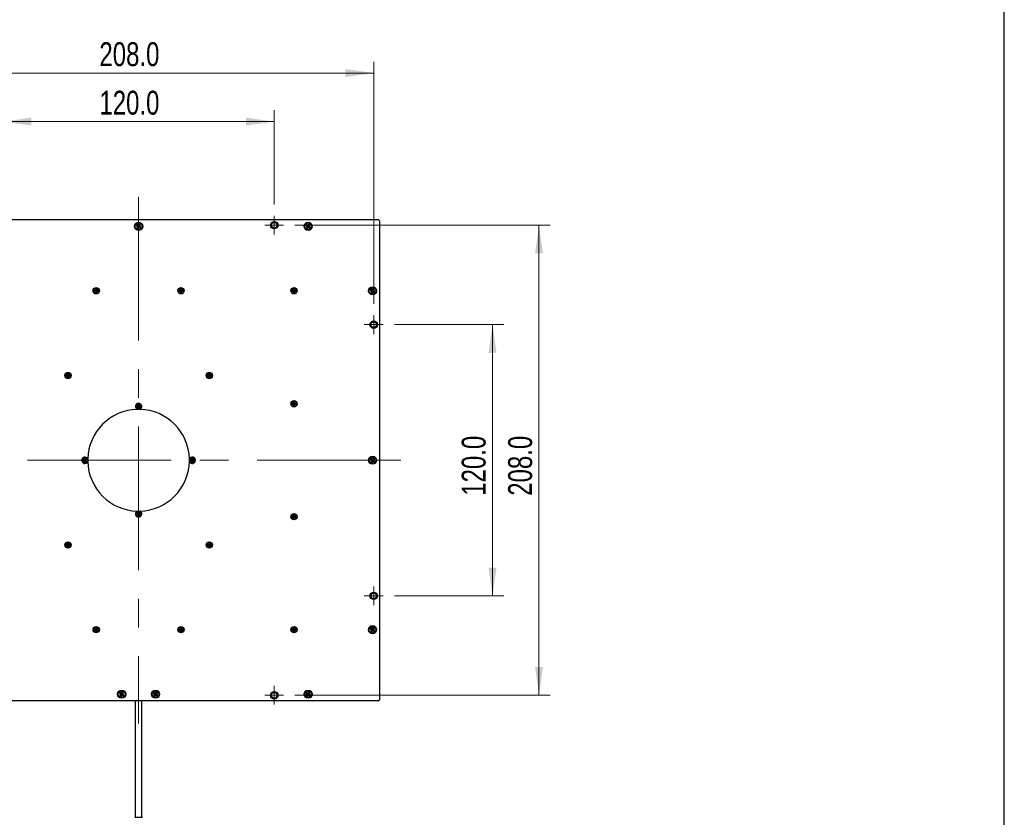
# Model space of a CAD drawing. Header units: millimetres. Extents: x 6 to 294, y 6 to 202.
# Tile 4 of 5: x 204 to 291, y 64 to 134. Entities that reach past the tile are written whole.
import ezdxf

# ---------------------------------------------------------------- set-up
doc = ezdxf.new("R2010")
doc.units = ezdxf.units.MM
doc.linetypes.add('CENTERX2', pattern=[20.32, 12.7, -2.54, 2.54, -2.54])
doc.styles.add('SLDTEXTSTYLE0', font='TXT', dxfattribs={"width": 0.75})
doc.dimstyles.new('SLDDIMSTYLE0', dxfattribs={"dimtxt": 2.116667, "dimasz": 2.5, "dimexe": 0, "dimexo": 0.0625, "dimgap": 0.529167, "dimtad": 1, "dimdec": 1, "dimlfac": 5, "dimrnd": 1e-09, "dimzin": 4, "dimdsep": 46, "dimtxsty": 'SLDTEXTSTYLE0', "dimsah": 1, "dimcen": 0.09, "dimadec": 0, "dimazin": 1, "dimtfac": 1, "dimtdec": 1, "dimtofl": 0, "dimtmove": 0, "dimatfit": 3, "dimfxl": 1, "dimfrac": 2, "dimtolj": 1, "dimtzin": 12, "dimarcsym": 0})

# ---------------------------------------------------------------- blocks, each defined once
blk = doc.blocks.new('_D_6')
at = {"color": 7, "linetype": 'Continuous', "lineweight": 18}
for p, q in [((202.554, 117.845), (202.554, 126.188)), ((226.554, 117.845), (226.554, 126.188)), ((202.554, 125.188), (226.554, 125.188))]:
    blk.add_line(p, q, dxfattribs=at)
for points in [[(202.554, 125.188), (205.054, 124.838), (205.054, 125.538)], [(226.554, 125.188), (224.054, 125.538), (224.054, 124.838)]]:
    blk.add_solid(points, dxfattribs=at)
at = {"color": 7, "linetype": 'Continuous', "lineweight": 18, "insert": (211.084, 127.917), "char_height": 2.1167, "attachment_point": 1, "style": 'SLDTEXTSTYLE0'}
blk.add_mtext('120.0', dxfattribs=at)
blk = doc.blocks.new('_D_7')
at = {"color": 7, "linetype": 'Continuous', "lineweight": 18}
for p, q in [((237.184, 107.215), (246.866, 107.215)), ((245.866, 107.215), (245.866, 83.215)), ((237.184, 83.215), (246.866, 83.215))]:
    blk.add_line(p, q, dxfattribs=at)
for points in [[(245.866, 107.215), (245.516, 104.715), (246.216, 104.715)], [(245.866, 83.215), (246.216, 85.715), (245.516, 85.715)]]:
    blk.add_solid(points, dxfattribs=at)
at = {"color": 7, "linetype": 'Continuous', "lineweight": 18, "insert": (243.138, 92.071), "char_height": 2.1167, "attachment_point": 1, "rotation": 90, "style": 'SLDTEXTSTYLE0'}
blk.add_mtext('120.0', dxfattribs=at)
blk = doc.blocks.new('_D_8')
at = {"color": 7, "linetype": 'Continuous', "lineweight": 18}
for p, q in [((193.754, 109.045), (193.754, 130.483)), ((235.354, 109.045), (235.354, 130.483)), ((193.754, 129.483), (235.354, 129.483))]:
    blk.add_line(p, q, dxfattribs=at)
for points in [[(193.754, 129.483), (196.254, 129.133), (196.254, 129.833)], [(235.354, 129.483), (232.854, 129.833), (232.854, 129.133)]]:
    blk.add_solid(points, dxfattribs=at)
at = {"color": 7, "linetype": 'Continuous', "lineweight": 18, "insert": (211.084, 132.212), "char_height": 2.1167, "attachment_point": 1, "style": 'SLDTEXTSTYLE0'}
blk.add_mtext('208.0', dxfattribs=at)
blk = doc.blocks.new('_D_9')
at = {"color": 7, "linetype": 'Continuous', "lineweight": 18}
for p, q in [((228.384, 116.015), (250.977, 116.015)), ((249.977, 116.015), (249.977, 74.415)), ((228.384, 74.415), (250.977, 74.415))]:
    blk.add_line(p, q, dxfattribs=at)
for points in [[(249.977, 116.015), (249.627, 113.515), (250.327, 113.515)], [(249.977, 74.415), (250.327, 76.915), (249.627, 76.915)]]:
    blk.add_solid(points, dxfattribs=at)
at = {"color": 7, "linetype": 'Continuous', "lineweight": 18, "insert": (247.249, 92.071), "char_height": 2.1167, "attachment_point": 1, "rotation": 90, "style": 'SLDTEXTSTYLE0'}
blk.add_mtext('208.0', dxfattribs=at)
blk = doc.blocks.new('SW_CENTERMARKSYMBOL_1')
at = {"color": 0, "linetype": 'Continuous', "lineweight": 0}
for p, q in [((-0.5, 0), (-0.83, 0)), ((0, 0), (-0.5, 0)), ((0, 0.5), (0, 0.83)), ((0, 0), (0, 0.5)), ((0, 0), (0, -0.5)), ((0, 0), (0.5, 0)), ((0.5, 0), (0.83, 0)), ((0, -0.5), (0, -0.83))]:
    blk.add_line(p, q, dxfattribs=at)
blk = doc.blocks.new('SW_CENTERMARKSYMBOL_2')
at = {"color": 0, "linetype": 'Continuous', "lineweight": 0}
for p, q in [((-0.5, 0), (-0.83, 0)), ((0, 0), (-0.5, 0)), ((0, 0.5), (0, 0.83)), ((0, 0), (0, 0.5)), ((0, 0), (0, -0.5)), ((0, 0), (0.5, 0)), ((0.5, 0), (0.83, 0)), ((0, -0.5), (0, -0.83))]:
    blk.add_line(p, q, dxfattribs=at)
blk = doc.blocks.new('SW_CENTERMARKSYMBOL_3')
at = {"color": 0, "linetype": 'Continuous', "lineweight": 0}
for p, q in [((-0.5, 0), (-0.83, 0)), ((0, 0), (-0.5, 0)), ((0, 0.5), (0, 0.83)), ((0, 0), (0, 0.5)), ((0, 0), (0, -0.5)), ((0, 0), (0.5, 0)), ((0.5, 0), (0.83, 0)), ((0, -0.5), (0, -0.83))]:
    blk.add_line(p, q, dxfattribs=at)
blk = doc.blocks.new('SW_CENTERMARKSYMBOL_4')
at = {"color": 0, "linetype": 'Continuous', "lineweight": 0}
for p, q in [((-0.5, 0), (-0.83, 0)), ((0, 0), (-0.5, 0)), ((0, 0.5), (0, 0.83)), ((0, 0), (0, 0.5)), ((0, 0), (0, -0.5)), ((0, 0), (0.5, 0)), ((0.5, 0), (0.83, 0)), ((0, -0.5), (0, -0.83))]:
    blk.add_line(p, q, dxfattribs=at)

msp = doc.modelspace()

# ---------------------------------------------------------------- linework, layer by layer
at = {"color": 7, "linetype": 'Continuous', "lineweight": 25}
for p, q in [((291.144, 6.453), (291.144, 199.039)), ((193.354, 116.515), (235.754, 116.515)), ((214.417, 116.073), (214.352, 115.971)), ((214.414, 115.985), (214.352, 115.971)), ((214.352, 115.971), (214.471, 115.896)), ((214.471, 115.896), (214.396, 115.778)), ((214.43, 116.011), (214.414, 115.985)), ((214.414, 115.985), (214.532, 115.91)), ((214.535, 115.998), (214.417, 116.073)), ((214.43, 116.011), (214.417, 116.073)), ((214.549, 115.936), (214.43, 116.011)), ((214.532, 115.91), (214.457, 115.792)), ((214.532, 115.91), (214.471, 115.896)), ((214.484, 115.775), (214.558, 115.894)), ((214.61, 116.116), (214.535, 115.998)), ((214.549, 115.936), (214.535, 115.998)), ((214.624, 116.055), (214.549, 115.936)), ((214.558, 115.894), (214.572, 115.832)), ((214.558, 115.894), (214.677, 115.819)), ((214.575, 115.92), (214.65, 116.038)), ((214.575, 115.92), (214.636, 115.934)), ((214.693, 115.845), (214.575, 115.92)), ((214.711, 116.052), (214.61, 116.116)), ((214.624, 116.055), (214.61, 116.116)), ((214.65, 116.038), (214.624, 116.055)), ((214.636, 115.934), (214.711, 116.052)), ((214.755, 115.859), (214.636, 115.934)), ((214.65, 116.038), (214.711, 116.052)), ((214.691, 115.757), (214.755, 115.859)), ((214.693, 115.845), (214.755, 115.859)), ((229.417, 116.073), (229.352, 115.971)), ((229.414, 115.985), (229.352, 115.971)), ((229.352, 115.971), (229.471, 115.896)), ((229.471, 115.896), (229.396, 115.778)), ((229.43, 116.011), (229.414, 115.985)), ((229.414, 115.985), (229.532, 115.91)), ((229.535, 115.998), (229.417, 116.073)), ((229.43, 116.011), (229.417, 116.073)), ((229.549, 115.936), (229.43, 116.011)), ((229.532, 115.91), (229.457, 115.792)), ((229.532, 115.91), (229.471, 115.896)), ((229.484, 115.775), (229.558, 115.894)), ((229.61, 116.116), (229.535, 115.998)), ((229.549, 115.936), (229.535, 115.998)), ((229.624, 116.055), (229.549, 115.936)), ((229.558, 115.894), (229.572, 115.832)), ((229.558, 115.894), (229.677, 115.819)), ((229.575, 115.92), (229.65, 116.038)), ((229.575, 115.92), (229.636, 115.934)), ((229.693, 115.845), (229.575, 115.92)), ((229.711, 116.052), (229.61, 116.116)), ((229.624, 116.055), (229.61, 116.116)), ((229.65, 116.038), (229.624, 116.055)), ((229.636, 115.934), (229.711, 116.052)), ((229.755, 115.859), (229.636, 115.934)), ((229.65, 116.038), (229.711, 116.052)), ((229.691, 115.757), (229.755, 115.859)), ((229.693, 115.845), (229.755, 115.859)), ((235.854, 116.415), (235.754, 116.515)), ((235.854, 116.415), (235.854, 74.015)), ((214.457, 115.792), (214.396, 115.778)), ((214.396, 115.778), (214.497, 115.714)), ((214.457, 115.792), (214.484, 115.775)), ((214.484, 115.775), (214.497, 115.714)), ((214.497, 115.714), (214.572, 115.832)), ((214.572, 115.832), (214.691, 115.757)), ((214.677, 115.819), (214.693, 115.845)), ((214.677, 115.819), (214.691, 115.757)), ((229.457, 115.792), (229.396, 115.778)), ((229.396, 115.778), (229.497, 115.714)), ((229.457, 115.792), (229.484, 115.775)), ((229.484, 115.775), (229.497, 115.714)), ((229.497, 115.714), (229.572, 115.832)), ((229.572, 115.832), (229.691, 115.757)), ((229.677, 115.819), (229.693, 115.845)), ((229.677, 115.819), (229.691, 115.757)), ((210.759, 110.26), (210.644, 110.26)), ((210.644, 110.26), (210.644, 110.17)), ((210.688, 110.216), (210.644, 110.26)), ((210.688, 110.215), (210.644, 110.17)), ((210.644, 110.17), (210.759, 110.17)), ((210.803, 110.216), (210.688, 110.216)), ((210.688, 110.216), (210.688, 110.215)), ((210.688, 110.215), (210.803, 110.215)), ((210.849, 110.375), (210.759, 110.375)), ((210.759, 110.375), (210.759, 110.26)), ((210.803, 110.331), (210.759, 110.375)), ((210.803, 110.216), (210.759, 110.26)), ((210.803, 110.215), (210.759, 110.17)), ((210.759, 110.17), (210.759, 110.055)), ((210.803, 110.1), (210.759, 110.055)), ((210.759, 110.055), (210.849, 110.055)), ((210.804, 110.331), (210.803, 110.331)), ((210.803, 110.331), (210.803, 110.216)), ((210.803, 110.215), (210.803, 110.1)), ((210.803, 110.1), (210.804, 110.1)), ((210.804, 110.331), (210.849, 110.375)), ((210.804, 110.216), (210.804, 110.331)), ((210.804, 110.216), (210.849, 110.26)), ((210.919, 110.216), (210.804, 110.216)), ((210.804, 110.215), (210.849, 110.17)), ((210.804, 110.215), (210.919, 110.215)), ((210.804, 110.1), (210.804, 110.215)), ((210.804, 110.1), (210.849, 110.055)), ((210.849, 110.26), (210.849, 110.375)), ((210.964, 110.26), (210.849, 110.26)), ((210.849, 110.055), (210.849, 110.17)), ((210.849, 110.17), (210.964, 110.17)), ((210.919, 110.216), (210.964, 110.26)), ((210.919, 110.215), (210.919, 110.216)), ((210.919, 110.215), (210.964, 110.17)), ((210.964, 110.17), (210.964, 110.26)), ((218.259, 110.26), (218.144, 110.26)), ((218.144, 110.26), (218.144, 110.17)), ((218.188, 110.216), (218.144, 110.26)), ((218.188, 110.215), (218.144, 110.17)), ((218.144, 110.17), (218.259, 110.17)), ((218.303, 110.216), (218.188, 110.216)), ((218.188, 110.216), (218.188, 110.215)), ((218.188, 110.215), (218.303, 110.215)), ((218.349, 110.375), (218.259, 110.375)), ((218.259, 110.375), (218.259, 110.26)), ((218.303, 110.331), (218.259, 110.375)), ((218.303, 110.216), (218.259, 110.26)), ((218.303, 110.215), (218.259, 110.17)), ((218.259, 110.17), (218.259, 110.055)), ((218.303, 110.1), (218.259, 110.055)), ((218.259, 110.055), (218.349, 110.055)), ((218.304, 110.331), (218.303, 110.331)), ((218.303, 110.331), (218.303, 110.216)), ((218.303, 110.215), (218.303, 110.1)), ((218.303, 110.1), (218.304, 110.1)), ((218.304, 110.331), (218.349, 110.375)), ((218.304, 110.216), (218.304, 110.331)), ((218.304, 110.216), (218.349, 110.26)), ((218.419, 110.216), (218.304, 110.216)), ((218.304, 110.215), (218.349, 110.17)), ((218.304, 110.215), (218.419, 110.215)), ((218.304, 110.1), (218.304, 110.215)), ((218.304, 110.1), (218.349, 110.055)), ((218.349, 110.26), (218.349, 110.375)), ((218.464, 110.26), (218.349, 110.26)), ((218.349, 110.055), (218.349, 110.17)), ((218.349, 110.17), (218.464, 110.17)), ((218.419, 110.216), (218.464, 110.26)), ((218.419, 110.215), (218.419, 110.216)), ((218.419, 110.215), (218.464, 110.17)), ((218.464, 110.17), (218.464, 110.26)), ((228.259, 110.26), (228.144, 110.26)), ((228.144, 110.26), (228.144, 110.17)), ((228.188, 110.216), (228.144, 110.26)), ((228.188, 110.215), (228.144, 110.17)), ((228.144, 110.17), (228.259, 110.17)), ((228.303, 110.216), (228.188, 110.216)), ((228.188, 110.216), (228.188, 110.215)), ((228.188, 110.215), (228.303, 110.215)), ((228.349, 110.375), (228.259, 110.375)), ((228.259, 110.375), (228.259, 110.26)), ((228.303, 110.331), (228.259, 110.375)), ((228.303, 110.216), (228.259, 110.26)), ((228.303, 110.215), (228.259, 110.17)), ((228.259, 110.17), (228.259, 110.055)), ((228.303, 110.1), (228.259, 110.055)), ((228.259, 110.055), (228.349, 110.055)), ((228.304, 110.331), (228.303, 110.331)), ((228.303, 110.331), (228.303, 110.216)), ((228.303, 110.215), (228.303, 110.1)), ((228.303, 110.1), (228.304, 110.1)), ((228.304, 110.331), (228.349, 110.375)), ((228.304, 110.216), (228.304, 110.331)), ((228.304, 110.216), (228.349, 110.26)), ((228.419, 110.216), (228.304, 110.216)), ((228.304, 110.215), (228.349, 110.17)), ((228.304, 110.215), (228.419, 110.215)), ((228.304, 110.1), (228.304, 110.215)), ((228.304, 110.1), (228.349, 110.055)), ((228.349, 110.26), (228.349, 110.375)), ((228.464, 110.26), (228.349, 110.26)), ((228.349, 110.055), (228.349, 110.17)), ((228.349, 110.17), (228.464, 110.17)), ((228.419, 110.216), (228.464, 110.26)), ((228.419, 110.215), (228.419, 110.216)), ((228.419, 110.215), (228.464, 110.17)), ((228.464, 110.17), (228.464, 110.26)), ((235.117, 110.373), (235.052, 110.271)), ((235.114, 110.285), (235.052, 110.271)), ((235.052, 110.271), (235.171, 110.196)), ((235.171, 110.196), (235.096, 110.078)), ((235.157, 110.092), (235.096, 110.078)), ((235.096, 110.078), (235.197, 110.014)), ((235.13, 110.311), (235.114, 110.285)), ((235.114, 110.285), (235.232, 110.21)), ((235.235, 110.298), (235.117, 110.373)), ((235.13, 110.311), (235.117, 110.373)), ((235.249, 110.236), (235.13, 110.311)), ((235.232, 110.21), (235.157, 110.092)), ((235.157, 110.092), (235.184, 110.075)), ((235.232, 110.21), (235.171, 110.196)), ((235.184, 110.075), (235.258, 110.194)), ((235.184, 110.075), (235.197, 110.014)), ((235.197, 110.014), (235.272, 110.132)), ((235.31, 110.416), (235.235, 110.298)), ((235.249, 110.236), (235.235, 110.298)), ((235.324, 110.355), (235.249, 110.236)), ((235.258, 110.194), (235.272, 110.132)), ((235.258, 110.194), (235.377, 110.119)), ((235.272, 110.132), (235.391, 110.057)), ((235.275, 110.22), (235.35, 110.338)), ((235.275, 110.22), (235.336, 110.234)), ((235.393, 110.145), (235.275, 110.22)), ((235.411, 110.352), (235.31, 110.416)), ((235.324, 110.355), (235.31, 110.416)), ((235.35, 110.338), (235.324, 110.355)), ((235.336, 110.234), (235.411, 110.352)), ((235.455, 110.159), (235.336, 110.234)), ((235.35, 110.338), (235.411, 110.352)), ((235.377, 110.119), (235.393, 110.145)), ((235.377, 110.119), (235.391, 110.057)), ((235.391, 110.057), (235.455, 110.159)), ((235.393, 110.145), (235.455, 110.159)), ((208.349, 102.875), (208.259, 102.875)), ((208.259, 102.875), (208.259, 102.76)), ((208.303, 102.831), (208.259, 102.875)), ((208.304, 102.831), (208.303, 102.831)), ((208.303, 102.831), (208.303, 102.716)), ((208.304, 102.831), (208.349, 102.875)), ((208.304, 102.716), (208.304, 102.831)), ((208.349, 102.76), (208.349, 102.875)), ((220.849, 102.875), (220.759, 102.875)), ((220.759, 102.875), (220.759, 102.76)), ((220.803, 102.831), (220.759, 102.875)), ((220.804, 102.831), (220.803, 102.831)), ((220.803, 102.831), (220.803, 102.716)), ((220.804, 102.831), (220.849, 102.875)), ((220.804, 102.716), (220.804, 102.831)), ((220.849, 102.76), (220.849, 102.875)), ((208.259, 102.76), (208.144, 102.76)), ((208.144, 102.76), (208.144, 102.67)), ((208.188, 102.716), (208.144, 102.76)), ((208.188, 102.715), (208.144, 102.67)), ((208.144, 102.67), (208.259, 102.67)), ((208.303, 102.716), (208.188, 102.716)), ((208.188, 102.716), (208.188, 102.715)), ((208.188, 102.715), (208.303, 102.715)), ((208.303, 102.716), (208.259, 102.76)), ((208.303, 102.715), (208.259, 102.67)), ((208.259, 102.67), (208.259, 102.555)), ((208.303, 102.6), (208.259, 102.555)), ((208.259, 102.555), (208.349, 102.555)), ((208.303, 102.715), (208.303, 102.6)), ((208.303, 102.6), (208.304, 102.6)), ((208.304, 102.716), (208.349, 102.76)), ((208.419, 102.716), (208.304, 102.716)), ((208.304, 102.715), (208.349, 102.67)), ((208.304, 102.715), (208.419, 102.715)), ((208.304, 102.6), (208.304, 102.715)), ((208.304, 102.6), (208.349, 102.555)), ((208.464, 102.76), (208.349, 102.76)), ((208.349, 102.555), (208.349, 102.67)), ((208.349, 102.67), (208.464, 102.67)), ((208.419, 102.716), (208.464, 102.76)), ((208.419, 102.715), (208.419, 102.716)), ((208.419, 102.715), (208.464, 102.67)), ((208.464, 102.67), (208.464, 102.76)), ((220.759, 102.76), (220.644, 102.76)), ((220.644, 102.76), (220.644, 102.67)), ((220.688, 102.716), (220.644, 102.76)), ((220.688, 102.715), (220.644, 102.67)), ((220.644, 102.67), (220.759, 102.67)), ((220.803, 102.716), (220.688, 102.716)), ((220.688, 102.716), (220.688, 102.715)), ((220.688, 102.715), (220.803, 102.715)), ((220.803, 102.716), (220.759, 102.76)), ((220.803, 102.715), (220.759, 102.67)), ((220.759, 102.67), (220.759, 102.555)), ((220.803, 102.6), (220.759, 102.555)), ((220.759, 102.555), (220.849, 102.555)), ((220.803, 102.715), (220.803, 102.6)), ((220.803, 102.6), (220.804, 102.6)), ((220.804, 102.716), (220.849, 102.76)), ((220.919, 102.716), (220.804, 102.716)), ((220.804, 102.715), (220.849, 102.67)), ((220.804, 102.715), (220.919, 102.715)), ((220.804, 102.6), (220.804, 102.715)), ((220.804, 102.6), (220.849, 102.555)), ((220.964, 102.76), (220.849, 102.76)), ((220.849, 102.555), (220.849, 102.67)), ((220.849, 102.67), (220.964, 102.67)), ((220.919, 102.716), (220.964, 102.76)), ((220.919, 102.715), (220.919, 102.716)), ((220.919, 102.715), (220.964, 102.67)), ((220.964, 102.67), (220.964, 102.76)), ((228.259, 100.26), (228.144, 100.26)), ((228.144, 100.26), (228.144, 100.17)), ((228.188, 100.216), (228.144, 100.26)), ((228.188, 100.215), (228.144, 100.17)), ((228.303, 100.216), (228.188, 100.216)), ((228.188, 100.216), (228.188, 100.215)), ((228.188, 100.215), (228.303, 100.215)), ((228.349, 100.375), (228.259, 100.375)), ((228.259, 100.375), (228.259, 100.26)), ((228.303, 100.331), (228.259, 100.375)), ((228.303, 100.216), (228.259, 100.26)), ((228.303, 100.215), (228.259, 100.17)), ((228.304, 100.331), (228.303, 100.331)), ((228.303, 100.331), (228.303, 100.216)), ((228.303, 100.215), (228.303, 100.1)), ((228.304, 100.331), (228.349, 100.375)), ((228.304, 100.216), (228.304, 100.331)), ((228.304, 100.216), (228.349, 100.26)), ((228.419, 100.216), (228.304, 100.216)), ((228.304, 100.215), (228.349, 100.17)), ((228.304, 100.215), (228.419, 100.215)), ((228.304, 100.1), (228.304, 100.215)), ((228.349, 100.26), (228.349, 100.375)), ((228.464, 100.26), (228.349, 100.26)), ((228.419, 100.216), (228.464, 100.26)), ((228.419, 100.215), (228.419, 100.216)), ((228.419, 100.215), (228.464, 100.17)), ((228.464, 100.17), (228.464, 100.26)), ((214.491, 99.978), (214.395, 99.915)), ((214.395, 99.915), (214.444, 99.84)), ((214.457, 99.902), (214.395, 99.915)), ((214.504, 100.124), (214.428, 100.074)), ((214.428, 100.074), (214.491, 99.978)), ((214.49, 100.061), (214.428, 100.074)), ((214.444, 99.84), (214.541, 99.903)), ((214.457, 99.901), (214.444, 99.84)), ((214.553, 99.965), (214.457, 99.902)), ((214.457, 99.901), (214.553, 99.964)), ((214.457, 99.902), (214.457, 99.901)), ((214.491, 100.062), (214.49, 100.061)), ((214.49, 100.061), (214.553, 99.965)), ((214.491, 100.062), (214.504, 100.124)), ((214.554, 99.966), (214.491, 100.062)), ((214.553, 99.965), (214.491, 99.978)), ((214.567, 100.027), (214.504, 100.124)), ((214.553, 99.964), (214.541, 99.903)), ((214.541, 99.903), (214.603, 99.806)), ((214.553, 99.964), (214.616, 99.868)), ((214.65, 100.029), (214.554, 99.966)), ((214.554, 99.965), (214.651, 100.028)), ((214.554, 99.966), (214.567, 100.027)), ((214.554, 99.965), (214.616, 99.952)), ((214.617, 99.869), (214.554, 99.965)), ((214.663, 100.09), (214.567, 100.027)), ((214.616, 99.868), (214.603, 99.806)), ((214.603, 99.806), (214.679, 99.856)), ((214.616, 99.952), (214.712, 100.015)), ((214.679, 99.856), (214.616, 99.952)), ((214.616, 99.868), (214.617, 99.869)), ((214.617, 99.869), (214.679, 99.856)), ((214.65, 100.029), (214.663, 100.09)), ((214.651, 100.028), (214.65, 100.029)), ((214.651, 100.028), (214.712, 100.015)), ((214.712, 100.015), (214.663, 100.09)), ((228.144, 100.17), (228.259, 100.17)), ((228.259, 100.17), (228.259, 100.055)), ((228.303, 100.1), (228.259, 100.055)), ((228.259, 100.055), (228.349, 100.055)), ((228.303, 100.1), (228.304, 100.1)), ((228.304, 100.1), (228.349, 100.055)), ((228.349, 100.055), (228.349, 100.17)), ((228.349, 100.17), (228.464, 100.17)), ((209.741, 95.228), (209.645, 95.165)), ((209.645, 95.165), (209.694, 95.09)), ((209.707, 95.152), (209.645, 95.165)), ((209.754, 95.374), (209.678, 95.324)), ((209.678, 95.324), (209.741, 95.228)), ((209.74, 95.311), (209.678, 95.324)), ((209.694, 95.09), (209.791, 95.153)), ((209.707, 95.151), (209.694, 95.09)), ((209.803, 95.215), (209.707, 95.152)), ((209.707, 95.151), (209.803, 95.214)), ((209.707, 95.152), (209.707, 95.151)), ((209.741, 95.312), (209.74, 95.311)), ((209.74, 95.311), (209.803, 95.215)), ((209.741, 95.312), (209.754, 95.374)), ((209.804, 95.216), (209.741, 95.312)), ((209.803, 95.215), (209.741, 95.228)), ((209.817, 95.277), (209.754, 95.374)), ((209.803, 95.214), (209.791, 95.153)), ((209.791, 95.153), (209.853, 95.056)), ((209.803, 95.214), (209.866, 95.118)), ((209.9, 95.279), (209.804, 95.216)), ((209.804, 95.215), (209.901, 95.278)), ((209.804, 95.216), (209.817, 95.277)), ((209.804, 95.215), (209.866, 95.202)), ((209.867, 95.119), (209.804, 95.215)), ((209.913, 95.34), (209.817, 95.277)), ((209.866, 95.118), (209.853, 95.056)), ((209.853, 95.056), (209.929, 95.106)), ((209.866, 95.202), (209.962, 95.265)), ((209.929, 95.106), (209.866, 95.202)), ((209.866, 95.118), (209.867, 95.119)), ((209.867, 95.119), (209.929, 95.106)), ((209.9, 95.279), (209.913, 95.34)), ((209.901, 95.278), (209.9, 95.279)), ((209.901, 95.278), (209.962, 95.265)), ((209.962, 95.265), (209.913, 95.34)), ((219.241, 95.228), (219.145, 95.165)), ((219.145, 95.165), (219.194, 95.09)), ((219.207, 95.152), (219.145, 95.165)), ((219.254, 95.374), (219.178, 95.324)), ((219.178, 95.324), (219.241, 95.228)), ((219.24, 95.311), (219.178, 95.324)), ((219.194, 95.09), (219.291, 95.153)), ((219.207, 95.151), (219.194, 95.09)), ((219.303, 95.215), (219.207, 95.152)), ((219.207, 95.151), (219.303, 95.214)), ((219.207, 95.152), (219.207, 95.151)), ((219.241, 95.312), (219.24, 95.311)), ((219.24, 95.311), (219.303, 95.215)), ((219.241, 95.312), (219.254, 95.374)), ((219.304, 95.216), (219.241, 95.312)), ((219.303, 95.215), (219.241, 95.228)), ((219.317, 95.277), (219.254, 95.374)), ((219.303, 95.214), (219.291, 95.153)), ((219.291, 95.153), (219.353, 95.056)), ((219.303, 95.214), (219.366, 95.118)), ((219.4, 95.279), (219.304, 95.216)), ((219.304, 95.215), (219.401, 95.278)), ((219.304, 95.216), (219.317, 95.277)), ((219.304, 95.215), (219.366, 95.202)), ((219.367, 95.119), (219.304, 95.215)), ((219.413, 95.34), (219.317, 95.277)), ((219.366, 95.118), (219.353, 95.056)), ((219.353, 95.056), (219.429, 95.106)), ((219.366, 95.202), (219.462, 95.265)), ((219.429, 95.106), (219.366, 95.202)), ((219.366, 95.118), (219.367, 95.119)), ((219.367, 95.119), (219.429, 95.106)), ((219.4, 95.279), (219.413, 95.34)), ((219.401, 95.278), (219.4, 95.279)), ((219.401, 95.278), (219.462, 95.265)), ((219.462, 95.265), (219.413, 95.34)), ((235.117, 95.373), (235.052, 95.271)), ((235.114, 95.285), (235.052, 95.271)), ((235.052, 95.271), (235.171, 95.196)), ((235.171, 95.196), (235.096, 95.078)), ((235.157, 95.092), (235.096, 95.078)), ((235.096, 95.078), (235.197, 95.014)), ((235.13, 95.311), (235.114, 95.285)), ((235.114, 95.285), (235.232, 95.21)), ((235.235, 95.298), (235.117, 95.373)), ((235.13, 95.311), (235.117, 95.373)), ((235.249, 95.236), (235.13, 95.311)), ((235.232, 95.21), (235.157, 95.092)), ((235.157, 95.092), (235.184, 95.075)), ((235.232, 95.21), (235.171, 95.196)), ((235.184, 95.075), (235.258, 95.194)), ((235.184, 95.075), (235.197, 95.014)), ((235.197, 95.014), (235.272, 95.132)), ((235.31, 95.416), (235.235, 95.298)), ((235.249, 95.236), (235.235, 95.298)), ((235.324, 95.355), (235.249, 95.236)), ((235.258, 95.194), (235.272, 95.132)), ((235.258, 95.194), (235.377, 95.119)), ((235.272, 95.132), (235.391, 95.057)), ((235.275, 95.22), (235.35, 95.338)), ((235.275, 95.22), (235.336, 95.234)), ((235.393, 95.145), (235.275, 95.22)), ((235.411, 95.352), (235.31, 95.416)), ((235.324, 95.355), (235.31, 95.416)), ((235.35, 95.338), (235.324, 95.355)), ((235.336, 95.234), (235.411, 95.352)), ((235.455, 95.159), (235.336, 95.234)), ((235.35, 95.338), (235.411, 95.352)), ((235.377, 95.119), (235.393, 95.145)), ((235.377, 95.119), (235.391, 95.057)), ((235.391, 95.057), (235.455, 95.159)), ((235.393, 95.145), (235.455, 95.159)), ((214.504, 90.624), (214.428, 90.574)), ((214.491, 90.562), (214.504, 90.624)), ((214.567, 90.527), (214.504, 90.624)), ((214.491, 90.478), (214.395, 90.415)), ((214.395, 90.415), (214.444, 90.34)), ((214.457, 90.402), (214.395, 90.415)), ((214.428, 90.574), (214.491, 90.478)), ((214.49, 90.561), (214.428, 90.574)), ((214.444, 90.34), (214.541, 90.403)), ((214.457, 90.401), (214.444, 90.34)), ((214.553, 90.465), (214.457, 90.402)), ((214.457, 90.401), (214.553, 90.464)), ((214.457, 90.402), (214.457, 90.401)), ((214.491, 90.562), (214.49, 90.561)), ((214.49, 90.561), (214.553, 90.465)), ((214.554, 90.466), (214.491, 90.562)), ((214.553, 90.465), (214.491, 90.478)), ((214.553, 90.464), (214.541, 90.403)), ((214.541, 90.403), (214.603, 90.306)), ((214.553, 90.464), (214.616, 90.368)), ((214.65, 90.529), (214.554, 90.466)), ((214.554, 90.465), (214.651, 90.528)), ((214.554, 90.466), (214.567, 90.527)), ((214.554, 90.465), (214.616, 90.452)), ((214.617, 90.369), (214.554, 90.465)), ((214.663, 90.59), (214.567, 90.527)), ((214.616, 90.368), (214.603, 90.306)), ((214.603, 90.306), (214.679, 90.356)), ((214.616, 90.452), (214.712, 90.515)), ((214.679, 90.356), (214.616, 90.452)), ((214.616, 90.368), (214.617, 90.369)), ((214.617, 90.369), (214.679, 90.356)), ((214.65, 90.529), (214.663, 90.59)), ((214.651, 90.528), (214.65, 90.529)), ((214.651, 90.528), (214.712, 90.515)), ((214.712, 90.515), (214.663, 90.59)), ((228.259, 90.26), (228.144, 90.26)), ((228.144, 90.26), (228.144, 90.17)), ((228.188, 90.216), (228.144, 90.26)), ((228.188, 90.215), (228.144, 90.17)), ((228.144, 90.17), (228.259, 90.17)), ((228.303, 90.216), (228.188, 90.216)), ((228.188, 90.216), (228.188, 90.215)), ((228.188, 90.215), (228.303, 90.215)), ((228.349, 90.375), (228.259, 90.375)), ((228.259, 90.375), (228.259, 90.26)), ((228.303, 90.331), (228.259, 90.375)), ((228.303, 90.216), (228.259, 90.26)), ((228.303, 90.215), (228.259, 90.17)), ((228.259, 90.17), (228.259, 90.055)), ((228.303, 90.1), (228.259, 90.055)), ((228.259, 90.055), (228.349, 90.055)), ((228.304, 90.331), (228.303, 90.331)), ((228.303, 90.331), (228.303, 90.216)), ((228.303, 90.215), (228.303, 90.1)), ((228.303, 90.1), (228.304, 90.1)), ((228.304, 90.331), (228.349, 90.375)), ((228.304, 90.216), (228.304, 90.331)), ((228.304, 90.216), (228.349, 90.26)), ((228.419, 90.216), (228.304, 90.216)), ((228.304, 90.215), (228.349, 90.17)), ((228.304, 90.215), (228.419, 90.215)), ((228.304, 90.1), (228.304, 90.215)), ((228.304, 90.1), (228.349, 90.055)), ((228.349, 90.26), (228.349, 90.375)), ((228.464, 90.26), (228.349, 90.26)), ((228.349, 90.055), (228.349, 90.17)), ((228.349, 90.17), (228.464, 90.17)), ((228.419, 90.216), (228.464, 90.26)), ((228.419, 90.215), (228.419, 90.216)), ((228.419, 90.215), (228.464, 90.17)), ((228.464, 90.17), (228.464, 90.26)), ((208.259, 87.76), (208.144, 87.76)), ((208.144, 87.76), (208.144, 87.67)), ((208.188, 87.716), (208.144, 87.76)), ((208.188, 87.715), (208.144, 87.67)), ((208.144, 87.67), (208.259, 87.67)), ((208.303, 87.716), (208.188, 87.716)), ((208.188, 87.716), (208.188, 87.715)), ((208.188, 87.715), (208.303, 87.715)), ((208.349, 87.875), (208.259, 87.875)), ((208.259, 87.875), (208.259, 87.76)), ((208.303, 87.831), (208.259, 87.875)), ((208.303, 87.716), (208.259, 87.76)), ((208.303, 87.715), (208.259, 87.67)), ((208.259, 87.67), (208.259, 87.555)), ((208.303, 87.6), (208.259, 87.555)), ((208.259, 87.555), (208.349, 87.555)), ((208.304, 87.831), (208.303, 87.831)), ((208.303, 87.831), (208.303, 87.716)), ((208.303, 87.715), (208.303, 87.6)), ((208.303, 87.6), (208.304, 87.6)), ((208.304, 87.831), (208.349, 87.875)), ((208.304, 87.716), (208.304, 87.831)), ((208.304, 87.716), (208.349, 87.76)), ((208.419, 87.716), (208.304, 87.716)), ((208.304, 87.715), (208.349, 87.67)), ((208.304, 87.715), (208.419, 87.715)), ((208.304, 87.6), (208.304, 87.715)), ((208.304, 87.6), (208.349, 87.555)), ((208.349, 87.76), (208.349, 87.875)), ((208.464, 87.76), (208.349, 87.76)), ((208.349, 87.555), (208.349, 87.67)), ((208.349, 87.67), (208.464, 87.67)), ((208.419, 87.716), (208.464, 87.76)), ((208.419, 87.715), (208.419, 87.716)), ((208.419, 87.715), (208.464, 87.67)), ((208.464, 87.67), (208.464, 87.76)), ((220.759, 87.76), (220.644, 87.76)), ((220.644, 87.76), (220.644, 87.67)), ((220.688, 87.716), (220.644, 87.76)), ((220.688, 87.715), (220.644, 87.67)), ((220.644, 87.67), (220.759, 87.67)), ((220.803, 87.716), (220.688, 87.716)), ((220.688, 87.716), (220.688, 87.715)), ((220.688, 87.715), (220.803, 87.715)), ((220.849, 87.875), (220.759, 87.875)), ((220.759, 87.875), (220.759, 87.76)), ((220.803, 87.831), (220.759, 87.875)), ((220.803, 87.716), (220.759, 87.76)), ((220.803, 87.715), (220.759, 87.67)), ((220.759, 87.67), (220.759, 87.555)), ((220.803, 87.6), (220.759, 87.555)), ((220.759, 87.555), (220.849, 87.555)), ((220.804, 87.831), (220.803, 87.831)), ((220.803, 87.831), (220.803, 87.716)), ((220.803, 87.715), (220.803, 87.6)), ((220.803, 87.6), (220.804, 87.6)), ((220.804, 87.831), (220.849, 87.875)), ((220.804, 87.716), (220.804, 87.831)), ((220.804, 87.716), (220.849, 87.76)), ((220.919, 87.716), (220.804, 87.716)), ((220.804, 87.715), (220.849, 87.67)), ((220.804, 87.715), (220.919, 87.715)), ((220.804, 87.6), (220.804, 87.715)), ((220.804, 87.6), (220.849, 87.555)), ((220.849, 87.76), (220.849, 87.875)), ((220.964, 87.76), (220.849, 87.76)), ((220.849, 87.555), (220.849, 87.67)), ((220.849, 87.67), (220.964, 87.67)), ((220.919, 87.716), (220.964, 87.76)), ((220.919, 87.715), (220.919, 87.716)), ((220.919, 87.715), (220.964, 87.67)), ((220.964, 87.67), (220.964, 87.76)), ((210.759, 80.26), (210.644, 80.26)), ((210.644, 80.26), (210.644, 80.17)), ((210.688, 80.216), (210.644, 80.26)), ((210.688, 80.215), (210.644, 80.17)), ((210.644, 80.17), (210.759, 80.17)), ((210.803, 80.216), (210.688, 80.216)), ((210.688, 80.216), (210.688, 80.215)), ((210.688, 80.215), (210.803, 80.215)), ((210.849, 80.375), (210.759, 80.375)), ((210.759, 80.375), (210.759, 80.26)), ((210.803, 80.331), (210.759, 80.375)), ((210.803, 80.216), (210.759, 80.26)), ((210.803, 80.215), (210.759, 80.17)), ((210.759, 80.17), (210.759, 80.055)), ((210.804, 80.331), (210.803, 80.331)), ((210.803, 80.331), (210.803, 80.216)), ((210.803, 80.215), (210.803, 80.1)), ((210.804, 80.331), (210.849, 80.375)), ((210.804, 80.216), (210.804, 80.331)), ((210.804, 80.216), (210.849, 80.26)), ((210.919, 80.216), (210.804, 80.216)), ((210.804, 80.215), (210.849, 80.17)), ((210.804, 80.215), (210.919, 80.215)), ((210.804, 80.1), (210.804, 80.215)), ((210.849, 80.26), (210.849, 80.375)), ((210.964, 80.26), (210.849, 80.26)), ((210.849, 80.055), (210.849, 80.17)), ((210.849, 80.17), (210.964, 80.17)), ((210.919, 80.216), (210.964, 80.26)), ((210.919, 80.215), (210.919, 80.216)), ((210.919, 80.215), (210.964, 80.17)), ((210.964, 80.17), (210.964, 80.26)), ((218.259, 80.26), (218.144, 80.26)), ((218.144, 80.26), (218.144, 80.17)), ((218.188, 80.216), (218.144, 80.26)), ((218.188, 80.215), (218.144, 80.17)), ((218.144, 80.17), (218.259, 80.17)), ((218.303, 80.216), (218.188, 80.216)), ((218.188, 80.216), (218.188, 80.215)), ((218.188, 80.215), (218.303, 80.215)), ((218.349, 80.375), (218.259, 80.375)), ((218.259, 80.375), (218.259, 80.26)), ((218.303, 80.331), (218.259, 80.375)), ((218.303, 80.216), (218.259, 80.26)), ((218.303, 80.215), (218.259, 80.17)), ((218.259, 80.17), (218.259, 80.055)), ((218.304, 80.331), (218.303, 80.331)), ((218.303, 80.331), (218.303, 80.216)), ((218.303, 80.215), (218.303, 80.1)), ((218.304, 80.331), (218.349, 80.375)), ((218.304, 80.216), (218.304, 80.331)), ((218.304, 80.216), (218.349, 80.26)), ((218.419, 80.216), (218.304, 80.216)), ((218.304, 80.215), (218.349, 80.17)), ((218.304, 80.215), (218.419, 80.215)), ((218.304, 80.1), (218.304, 80.215)), ((218.349, 80.26), (218.349, 80.375)), ((218.464, 80.26), (218.349, 80.26)), ((218.349, 80.055), (218.349, 80.17)), ((218.349, 80.17), (218.464, 80.17)), ((218.419, 80.216), (218.464, 80.26)), ((218.419, 80.215), (218.419, 80.216)), ((218.419, 80.215), (218.464, 80.17)), ((218.464, 80.17), (218.464, 80.26)), ((228.259, 80.26), (228.144, 80.26)), ((228.144, 80.26), (228.144, 80.17)), ((228.188, 80.216), (228.144, 80.26)), ((228.188, 80.215), (228.144, 80.17)), ((228.144, 80.17), (228.259, 80.17)), ((228.303, 80.216), (228.188, 80.216)), ((228.188, 80.216), (228.188, 80.215)), ((228.188, 80.215), (228.303, 80.215)), ((228.349, 80.375), (228.259, 80.375)), ((228.259, 80.375), (228.259, 80.26)), ((228.303, 80.331), (228.259, 80.375)), ((228.303, 80.216), (228.259, 80.26)), ((228.303, 80.215), (228.259, 80.17)), ((228.259, 80.17), (228.259, 80.055)), ((228.304, 80.331), (228.303, 80.331)), ((228.303, 80.331), (228.303, 80.216)), ((228.303, 80.215), (228.303, 80.1)), ((228.304, 80.331), (228.349, 80.375)), ((228.304, 80.216), (228.304, 80.331)), ((228.304, 80.216), (228.349, 80.26)), ((228.419, 80.216), (228.304, 80.216)), ((228.304, 80.215), (228.349, 80.17)), ((228.304, 80.215), (228.419, 80.215)), ((228.304, 80.1), (228.304, 80.215)), ((228.349, 80.26), (228.349, 80.375)), ((228.464, 80.26), (228.349, 80.26)), ((228.349, 80.055), (228.349, 80.17)), ((228.349, 80.17), (228.464, 80.17)), ((228.419, 80.216), (228.464, 80.26)), ((228.419, 80.215), (228.419, 80.216)), ((228.419, 80.215), (228.464, 80.17)), ((228.464, 80.17), (228.464, 80.26)), ((235.117, 80.373), (235.052, 80.271)), ((235.114, 80.285), (235.052, 80.271)), ((235.052, 80.271), (235.171, 80.196)), ((235.171, 80.196), (235.096, 80.078)), ((235.13, 80.311), (235.114, 80.285)), ((235.114, 80.285), (235.232, 80.21)), ((235.235, 80.298), (235.117, 80.373)), ((235.13, 80.311), (235.117, 80.373)), ((235.249, 80.236), (235.13, 80.311)), ((235.232, 80.21), (235.157, 80.092)), ((235.232, 80.21), (235.171, 80.196)), ((235.184, 80.075), (235.258, 80.194)), ((235.31, 80.416), (235.235, 80.298)), ((235.249, 80.236), (235.235, 80.298)), ((235.324, 80.355), (235.249, 80.236)), ((235.258, 80.194), (235.272, 80.132)), ((235.258, 80.194), (235.377, 80.119)), ((235.275, 80.22), (235.35, 80.338)), ((235.275, 80.22), (235.336, 80.234)), ((235.393, 80.145), (235.275, 80.22)), ((235.411, 80.352), (235.31, 80.416)), ((235.324, 80.355), (235.31, 80.416)), ((235.35, 80.338), (235.324, 80.355)), ((235.336, 80.234), (235.411, 80.352)), ((235.455, 80.159), (235.336, 80.234)), ((235.35, 80.338), (235.411, 80.352)), ((235.377, 80.119), (235.393, 80.145)), ((235.391, 80.057), (235.455, 80.159)), ((235.393, 80.145), (235.455, 80.159)), ((210.803, 80.1), (210.759, 80.055)), ((210.759, 80.055), (210.849, 80.055)), ((210.803, 80.1), (210.804, 80.1)), ((210.804, 80.1), (210.849, 80.055)), ((218.303, 80.1), (218.259, 80.055)), ((218.259, 80.055), (218.349, 80.055)), ((218.303, 80.1), (218.304, 80.1)), ((218.304, 80.1), (218.349, 80.055)), ((228.303, 80.1), (228.259, 80.055)), ((228.259, 80.055), (228.349, 80.055)), ((228.303, 80.1), (228.304, 80.1)), ((228.304, 80.1), (228.349, 80.055)), ((235.157, 80.092), (235.096, 80.078)), ((235.096, 80.078), (235.197, 80.014)), ((235.157, 80.092), (235.184, 80.075)), ((235.184, 80.075), (235.197, 80.014)), ((235.197, 80.014), (235.272, 80.132)), ((235.272, 80.132), (235.391, 80.057)), ((235.377, 80.119), (235.391, 80.057)), ((212.917, 74.673), (212.852, 74.571)), ((212.914, 74.585), (212.852, 74.571)), ((212.852, 74.571), (212.971, 74.496)), ((212.971, 74.496), (212.896, 74.378)), ((212.957, 74.392), (212.896, 74.378)), ((212.896, 74.378), (212.997, 74.314)), ((212.93, 74.611), (212.914, 74.585)), ((212.914, 74.585), (213.032, 74.51)), ((213.035, 74.598), (212.917, 74.673)), ((212.93, 74.611), (212.917, 74.673)), ((213.049, 74.536), (212.93, 74.611)), ((213.032, 74.51), (212.957, 74.392)), ((212.957, 74.392), (212.984, 74.375)), ((213.032, 74.51), (212.971, 74.496)), ((212.984, 74.375), (213.058, 74.494)), ((212.984, 74.375), (212.997, 74.314)), ((212.997, 74.314), (213.072, 74.432)), ((213.11, 74.716), (213.035, 74.598)), ((213.049, 74.536), (213.035, 74.598)), ((213.124, 74.655), (213.049, 74.536)), ((213.058, 74.494), (213.072, 74.432)), ((213.058, 74.494), (213.177, 74.419)), ((213.072, 74.432), (213.191, 74.357)), ((213.075, 74.52), (213.15, 74.638)), ((213.075, 74.52), (213.136, 74.534)), ((213.193, 74.445), (213.075, 74.52)), ((213.211, 74.652), (213.11, 74.716)), ((213.124, 74.655), (213.11, 74.716)), ((213.15, 74.638), (213.124, 74.655)), ((213.136, 74.534), (213.211, 74.652)), ((213.255, 74.459), (213.136, 74.534)), ((213.15, 74.638), (213.211, 74.652)), ((213.177, 74.419), (213.193, 74.445)), ((213.177, 74.419), (213.191, 74.357)), ((213.191, 74.357), (213.255, 74.459)), ((213.193, 74.445), (213.255, 74.459)), ((215.917, 74.673), (215.852, 74.571)), ((215.914, 74.585), (215.852, 74.571)), ((215.852, 74.571), (215.971, 74.496)), ((215.971, 74.496), (215.896, 74.378)), ((215.957, 74.392), (215.896, 74.378)), ((215.896, 74.378), (215.997, 74.314)), ((215.93, 74.611), (215.914, 74.585)), ((215.914, 74.585), (216.032, 74.51)), ((216.035, 74.598), (215.917, 74.673)), ((215.93, 74.611), (215.917, 74.673)), ((216.049, 74.536), (215.93, 74.611)), ((216.032, 74.51), (215.957, 74.392)), ((215.957, 74.392), (215.984, 74.375)), ((216.032, 74.51), (215.971, 74.496)), ((215.984, 74.375), (216.058, 74.494)), ((215.984, 74.375), (215.997, 74.314)), ((215.997, 74.314), (216.072, 74.432)), ((216.11, 74.716), (216.035, 74.598)), ((216.049, 74.536), (216.035, 74.598)), ((216.124, 74.655), (216.049, 74.536)), ((216.058, 74.494), (216.072, 74.432)), ((216.058, 74.494), (216.177, 74.419)), ((216.072, 74.432), (216.191, 74.357)), ((216.075, 74.52), (216.15, 74.638)), ((216.075, 74.52), (216.136, 74.534)), ((216.193, 74.445), (216.075, 74.52)), ((216.211, 74.652), (216.11, 74.716)), ((216.124, 74.655), (216.11, 74.716)), ((216.15, 74.638), (216.124, 74.655)), ((216.136, 74.534), (216.211, 74.652)), ((216.255, 74.459), (216.136, 74.534)), ((216.15, 74.638), (216.211, 74.652)), ((216.177, 74.419), (216.193, 74.445)), ((216.177, 74.419), (216.191, 74.357)), ((216.191, 74.357), (216.255, 74.459)), ((216.193, 74.445), (216.255, 74.459)), ((229.417, 74.673), (229.352, 74.571)), ((229.414, 74.585), (229.352, 74.571)), ((229.352, 74.571), (229.471, 74.496)), ((229.471, 74.496), (229.396, 74.378)), ((229.457, 74.392), (229.396, 74.378)), ((229.396, 74.378), (229.497, 74.314)), ((229.43, 74.611), (229.414, 74.585)), ((229.414, 74.585), (229.532, 74.51)), ((229.535, 74.598), (229.417, 74.673)), ((229.43, 74.611), (229.417, 74.673)), ((229.549, 74.536), (229.43, 74.611)), ((229.532, 74.51), (229.457, 74.392)), ((229.457, 74.392), (229.484, 74.375)), ((229.532, 74.51), (229.471, 74.496)), ((229.484, 74.375), (229.558, 74.494)), ((229.484, 74.375), (229.497, 74.314)), ((229.497, 74.314), (229.572, 74.432)), ((229.61, 74.716), (229.535, 74.598)), ((229.549, 74.536), (229.535, 74.598)), ((229.624, 74.655), (229.549, 74.536)), ((229.558, 74.494), (229.572, 74.432)), ((229.558, 74.494), (229.677, 74.419)), ((229.572, 74.432), (229.691, 74.357)), ((229.575, 74.52), (229.65, 74.638)), ((229.575, 74.52), (229.636, 74.534)), ((229.693, 74.445), (229.575, 74.52)), ((229.711, 74.652), (229.61, 74.716)), ((229.624, 74.655), (229.61, 74.716)), ((229.65, 74.638), (229.624, 74.655)), ((229.636, 74.534), (229.711, 74.652)), ((229.755, 74.459), (229.636, 74.534)), ((229.65, 74.638), (229.711, 74.652)), ((229.677, 74.419), (229.693, 74.445)), ((229.677, 74.419), (229.691, 74.357)), ((229.691, 74.357), (229.755, 74.459)), ((229.693, 74.445), (229.755, 74.459)), ((235.754, 73.915), (193.354, 73.915)), ((214.254, 73.915), (214.254, 63.614)), ((214.854, 63.614), (214.854, 73.915)), ((235.754, 73.915), (235.854, 74.015)), ((214.214, 63.614), (214.894, 63.614))]:
    msp.add_line(p, q, dxfattribs=at)
at = {"color": 7, "linetype": 'CENTERX2', "lineweight": 18}
for p, q in [((214.554, 118.515), (214.554, 71.915)), ((237.754, 95.215), (191.354, 95.215))]:
    msp.add_line(p, q, dxfattribs=at)
at = {"color": 7, "linetype": 'Continuous', "lineweight": 25}
for centre, radius in [((214.554, 115.915), 0.36), ((214.554, 115.915), 0.3), ((226.554, 116.015), 0.33), ((226.554, 116.015), 0.25), ((229.554, 115.915), 0.36), ((229.554, 115.915), 0.3), ((210.804, 110.215), 0.28), ((210.804, 110.215), 0.24), ((218.304, 110.215), 0.28), ((218.304, 110.215), 0.24), ((228.304, 110.215), 0.28), ((228.304, 110.215), 0.24), ((235.254, 110.215), 0.36), ((235.254, 110.215), 0.3), ((235.354, 107.215), 0.33), ((235.354, 107.215), 0.25), ((208.304, 102.715), 0.28), ((208.304, 102.715), 0.24), ((220.804, 102.715), 0.28), ((220.804, 102.715), 0.24), ((214.554, 99.965), 0.235), ((228.304, 100.215), 0.28), ((228.304, 100.215), 0.24), ((209.804, 95.215), 0.235), ((219.304, 95.215), 0.235), ((235.254, 95.215), 0.36), ((235.254, 95.215), 0.3), ((214.554, 90.465), 0.235), ((228.304, 90.215), 0.28), ((228.304, 90.215), 0.24), ((208.304, 87.715), 0.28), ((220.804, 87.715), 0.28), ((208.304, 87.715), 0.24), ((220.804, 87.715), 0.24), ((235.354, 83.215), 0.33), ((235.354, 83.215), 0.25), ((210.804, 80.215), 0.28), ((210.804, 80.215), 0.24), ((218.304, 80.215), 0.28), ((218.304, 80.215), 0.24), ((228.304, 80.215), 0.28), ((228.304, 80.215), 0.24), ((235.254, 80.215), 0.36), ((235.254, 80.215), 0.3), ((213.054, 74.515), 0.36), ((213.054, 74.515), 0.3), ((216.054, 74.515), 0.36), ((216.054, 74.515), 0.3), ((226.554, 74.415), 0.33), ((226.554, 74.415), 0.25), ((229.554, 74.515), 0.36), ((229.554, 74.515), 0.3)]:
    msp.add_circle(centre, radius, dxfattribs=at)
at = {"color": 7, "linetype": 'Continuous', "lineweight": 0}
for centre in [(226.554, 116.015), (235.354, 107.215), (235.354, 83.215), (226.554, 74.415)]:
    msp.add_arc(centre, 0.3, 255, 195, dxfattribs=at)
at = {"color": 7, "linetype": 'Continuous', "lineweight": 25}
for centre, radius, start, end in [((214.554, 99.965), 0.28, 295.9947, 244.0053), ((214.554, 95.215), 4.5, 91.56272, 178.43728), ((214.554, 95.215), 4.5, 1.56272, 88.43728), ((209.804, 95.215), 0.28, 25.9947, 334.0053), ((214.554, 95.215), 4.5, 181.56272, 268.43728), ((214.554, 95.215), 4.5, 271.56272, 358.43728), ((219.304, 95.215), 0.28, 205.9947, 154.0053), ((214.554, 90.465), 0.28, 115.9947, 64.0053)]:
    msp.add_arc(centre, radius, start, end, dxfattribs=at)
for points in [[(214.676, 99.713), (214.657, 99.714), (214.637, 99.714), (214.596, 99.715), (214.575, 99.715), (214.511, 99.715), (214.47, 99.714), (214.431, 99.713)], [(210.055, 95.338), (210.055, 95.318), (210.054, 95.299), (210.054, 95.258), (210.054, 95.236), (210.054, 95.173), (210.054, 95.131), (210.055, 95.092)], [(219.052, 95.092), (219.052, 95.112), (219.053, 95.132), (219.053, 95.172), (219.054, 95.194), (219.054, 95.258), (219.053, 95.299), (219.052, 95.338)], [(214.431, 90.717), (214.45, 90.716), (214.47, 90.716), (214.511, 90.715), (214.532, 90.715), (214.596, 90.715), (214.637, 90.716), (214.676, 90.717)]]:
    msp.add_open_spline(points, degree=3, knots=[0, 0, 0, 0, 0.25, 0.25, 0.5, 0.5, 1, 1, 1, 1], dxfattribs=at)

# ---------------------------------------------------------------- block references
at = {"color": 7, "linetype": 'Continuous', "lineweight": 0}
for name, p in [('SW_CENTERMARKSYMBOL_1', (226.554, 116.015)), ('SW_CENTERMARKSYMBOL_2', (235.354, 107.215)), ('SW_CENTERMARKSYMBOL_3', (235.354, 83.215)), ('SW_CENTERMARKSYMBOL_4', (226.554, 74.415))]:
    msp.add_blockref(name, p, dxfattribs=at)

# ---------------------------------------------------------------- dimensions: what is measured, and where the dimension line sits
at = {"color": 7, "linetype": 'Continuous', "lineweight": 18}
for base, p1, p2, picture, middle in [((235.354, 129.483), (193.754, 108.045), (235.354, 108.045), '_D_8', (214.602, 129.483)), ((226.554, 125.188), (202.554, 116.845), (226.554, 116.845), '_D_6', (214.602, 125.188))]:
    dim = msp.add_linear_dim(base=base, p1=p1, p2=p2, dimstyle='SLDDIMSTYLE0', dxfattribs=at)
    dim.commit()
    dim.dimension.update_dxf_attribs({"geometry": picture, "text_midpoint": middle, "dimtype": 160})
for base, p1, p2, picture, middle in [((249.977, 74.415), (227.384, 116.015), (227.384, 74.415), '_D_9', (249.977, 95.589)), ((245.866, 83.215), (236.184, 107.215), (236.184, 83.215), '_D_7', (245.866, 95.589))]:
    dim = msp.add_linear_dim(base=base, p1=p1, p2=p2, angle=90, dimstyle='SLDDIMSTYLE0', dxfattribs=at)
    dim.commit()
    dim.dimension.update_dxf_attribs({"geometry": picture, "text_midpoint": middle, "dimtype": 160})

doc.saveas('drawing.dxf')
